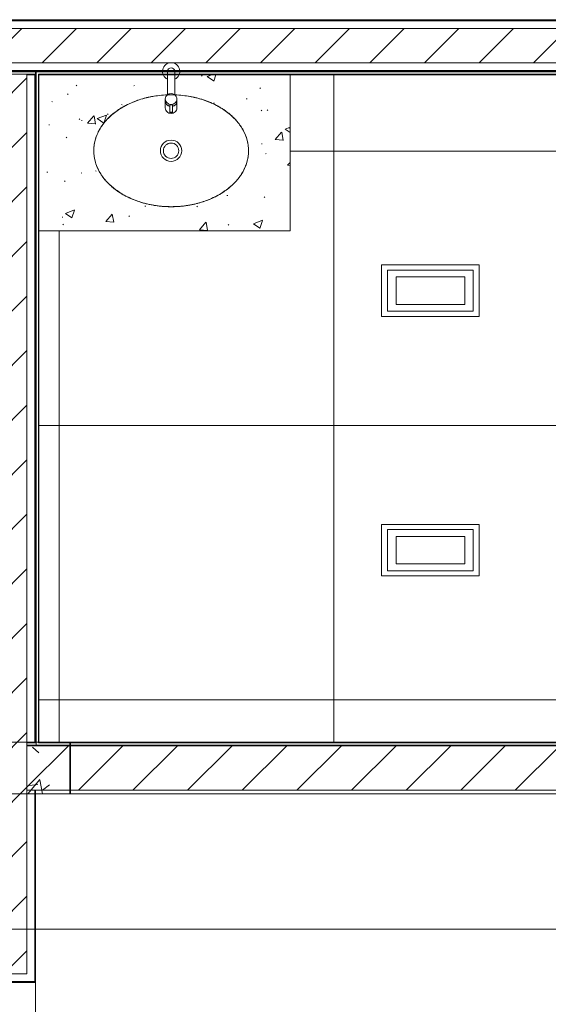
# Model space of a CAD drawing. Header units: metres. Extents: x 3 to 43.5, y -74 to -48.5.
# Tile 28 of 209: x 37.7 to 39.2, y -66.6 to -63.7. Entities that reach past the tile are written whole.
import ezdxf

# ---------------------------------------------------------------- set-up
doc = ezdxf.new("R2010")
doc.units = ezdxf.units.M
for name, color, linetype, lineweight in [('A-COLS', 7, 'Continuous', 18), ('A-FLOR', 7, 'Continuous', 18), ('A-FLOR-PATT', 7, 'Continuous', 18), ('A-WALL', 7, 'Continuous', 18), ('A-WALL-PATT', 7, 'Continuous', 18), ('E-LITE-EQPM', 7, 'Continuous', 18), ('G-ANNO-SYMB', 7, 'Continuous', 9), ('I-WALL', 7, 'Continuous', 18), ('P-SANR-FIXT', 7, 'Continuous', 18), ('Q-CASE', 7, 'Continuous', 18), ('S-BEAM', 7, 'Continuous', 18), ('S-COLS', 7, 'Continuous', 18)]:
    doc.layers.add(name, color=color, linetype=linetype, lineweight=lineweight)
pattern_1 = [(50, (21.555, -62.9), (0.546555, -0.047815), [0.05715, -0.62865]), (355, (21.555, -62.9), (-0.105728, 0.573166), [0.04572, -0.50292]), (100.451, (21.601, -62.904), (0.440828, 0.525349), [0.04857, -0.53427]), (46.184, (21.555, -62.748), (0.813237, -0.12613), [0.08573, -0.94298]), (96.636, (21.623, -62.758), (0.712212, 0.742287), [0.07286, -0.80141]), (351.184, (21.555, -62.748), (0.712217, 0.742274), [0.06858, -0.75438]), (21, (21.631, -62.786), (0.454846, -0.306795), [0.05715, -0.62865]), (326, (21.631, -62.786), (0.185405, 0.55256), [0.04572, -0.50292]), (71.451, (21.669, -62.811), (0.640251, 0.245763), [0.04857, -0.53427]), (37.5, (21.555, -62.9), (0.009261, 0.2536672), [0.02515, -0.47168, 0.02515, -0.48539, -0.50482]), (37.5, (21.555, -62.9), (0.009261, 0.2536672), [-1.007, 0.02515, -0.47968]), (7.5, (21.555, -62.9), (0.200456, 0.300546), [0.02515, -0.26594, 0.02515, -0.46025, -0.1924]), (7.5, (21.555, -62.9), (0.200456, 0.300546), [-0.77648, 0.02515, -0.16726]), (327.5, (21.385, -62.9), (0.4067682, -0.0171882), [0.02515, -0.16535, 0.02515, -0.56921, -0.78867]), (327.5, (21.385, -62.9), (0.4067682, -0.0171882), [-0.78486, 0.02515, -0.76352]), (317.5, (21.309, -62.9), (0.444383, 0.0762794), [0.02515, -0.2225, 0.02515, -0.36957, -0.56007]), (317.5, (21.309, -62.9), (0.444383, 0.0762794), [-0.64237, 0.02515, -0.53492])]
pattern_2 = [(45, (21.555, -62.9), (-0.0795495, 0.0795495), [])]
pattern_3 = [(45, (21.555, -62.9), (-0.0795495, 0.0795495), []), (135, (21.555, -62.9), (-0.0795495, -0.0795495), [])]

# ---------------------------------------------------------------- blocks, each defined once
blk = doc.blocks.new('Light_-_LED_Recessed_fixture_-_Double_19510 - Light_-_LED_Recessed_fixture_-_Double_19510-V93-1PAV - FRIGORÍFICA')
at = {"layer": 'E-LITE-EQPM', "color": 253, "true_color": 0xaaaaaa}
for p, q in [((-0.1425, 0.075), (-0.1425, -0.075)), ((0.1425, 0.075), (-0.1425, 0.075)), ((-0.1425, 0.075), (-0.1425, -0.075)), ((0.1425, 0.075), (-0.1425, 0.075)), ((0.125, 0.06), (-0.125, 0.06)), ((-0.125, 0.06), (-0.125, -0.06)), ((0.125, 0.06), (-0.125, 0.06)), ((-0.125, 0.06), (-0.125, -0.06)), ((0.125, -0.06), (0.125, 0.06)), ((0.125, -0.06), (0.125, 0.06)), ((0.1425, -0.075), (0.1425, 0.075)), ((0.1425, -0.075), (0.1425, 0.075)), ((0.1, 0.04), (-0.1, 0.04)), ((-0.1, 0.04), (-0.1, -0.04)), ((0.1, 0.04), (-0.1, 0.04)), ((-0.1, 0.04), (-0.1, -0.04)), ((0.1, -0.04), (0.1, 0.04)), ((0.1, -0.04), (0.1, 0.04)), ((-0.1, -0.04), (0.1, -0.04)), ((-0.1, -0.04), (0.1, -0.04)), ((-0.1425, -0.075), (0.1425, -0.075)), ((-0.1425, -0.075), (0.1425, -0.075)), ((-0.125, -0.06), (0.125, -0.06)), ((-0.125, -0.06), (0.125, -0.06))]:
    blk.add_line(p, q, dxfattribs=at)
blk = doc.blocks.new('Deca_Torneira  Link_1197_C_LNK_Mesa Bica Baixa - 1197_C_LNK_Cromado CR10-V126-1PAV - FRIGORÍFICA')
at = {"layer": 'P-SANR-FIXT'}
for p, q in [((-0.0103, 0), (-0.0103, -0.0227)), ((-0.0103, 0), (-0.0103, -0.0227)), ((-0.0103, -0.0227), (-0.0103, -0.0683)), ((-0.0103, -0.0227), (-0.0103, -0.0683)), ((0.0103, -0.0227), (0.0103, 0)), ((0.0103, -0.0227), (0.0103, 0)), ((0.0103, -0.0683), (0.0103, -0.0227)), ((0.0103, -0.0683), (0.0103, -0.0227)), ((-0.017, -0.0805), (-0.017, -0.1069)), ((-0.017, -0.0805), (-0.017, -0.1069)), ((0.017, -0.1069), (0.017, -0.0805)), ((0.017, -0.1069), (0.017, -0.0805)), ((-0.0039, -0.099), (-0.0039, -0.1203)), ((-0.0039, -0.099), (-0.0039, -0.1203)), ((0.0039, -0.099), (0.0039, -0.1203)), ((0.0039, -0.1203), (0.0039, -0.099)), ((0.0039, -0.099), (0.0039, -0.1203)), ((0.0039, -0.1203), (0.0039, -0.099))]:
    blk.add_line(p, q, dxfattribs=at)
for centre, radius, start, end in [((0, 0), 0.025, 294.3934, 245.6066), ((0, 0), 0.025, 294.3934, 245.6066), ((0, 0), 0.0103, 0, 180), ((0, 0), 0.0103, 0, 180), ((-0.0011, -0.0813), 0.0159, 125.3319, 177.3319), ((-0.0011, -0.0813), 0.0159, 125.3319, 177.3319), ((-0.0006, -0.0802), 0.0164, 182.1269, 272.1907), ((-0.0006, -0.0802), 0.0164, 182.1269, 272.1907), ((0, -0.0833), 0.0182, 55.3766, 124.6234), ((0, -0.0833), 0.0182, 55.3766, 124.6234), ((0.0006, -0.0802), 0.0164, 267.8093, 357.8731), ((0.0006, -0.0802), 0.0164, 267.8093, 357.8731), ((0.0011, -0.0813), 0.0159, 2.6681, 54.6681), ((0.0011, -0.0813), 0.0159, 2.6681, 54.6681), ((-0.0008, -0.0861), 0.0162, 182.1358, 258.6643), ((-0.0008, -0.0861), 0.0162, 182.1358, 258.6643), ((-0.001, -0.0867), 0.016, 181.4317, 259.3684), ((-0.001, -0.0867), 0.016, 181.4317, 259.3684), ((-0.0008, -0.1065), 0.0162, 181.5617, 272.8763), ((-0.0008, -0.1065), 0.0162, 181.5617, 272.8763), ((-0.0027, -0.0996), 0.00138, 113.8092, 156.1908), ((-0.0027, -0.0996), 0.00138, 113.8092, 156.1908), ((-0.0001, -0.1124), 0.0145, 89.5697, 102.4946), ((-0.0001, -0.1124), 0.0145, 89.5697, 102.4946), ((0.0001, -0.1124), 0.0145, 77.5054, 90.4303), ((0.0001, -0.1124), 0.0145, 77.5054, 90.4303), ((0.0008, -0.1065), 0.0162, 267.1237, 358.4383), ((0.0008, -0.1065), 0.0162, 267.1237, 358.4383), ((0.0027, -0.0996), 0.00138, 23.8092, 66.1908), ((0.0027, -0.0996), 0.00138, 23.8092, 66.1908), ((0.0008, -0.0861), 0.0162, 281.3357, 357.8642), ((0.0008, -0.0861), 0.0162, 281.3357, 357.8642), ((0.001, -0.0867), 0.016, 280.6316, 358.5683), ((0.001, -0.0867), 0.016, 280.6316, 358.5683), ((-0.0029, -0.1205), 0.0011, 113.4708, 168.5292), ((-0.0029, -0.1205), 0.0011, 113.4708, 168.5292), ((-0.0027, -0.1199), 0.00128, 195.8533, 238.1467), ((-0.0027, -0.1199), 0.00128, 195.8533, 238.1467), ((-0.0003, -0.1151), 0.00669, 242.7222, 272.7549), ((-0.0003, -0.1151), 0.00669, 242.7222, 272.7549), ((0.0001, -0.1273), 0.0085, 90.5292, 113.4708), ((0.0001, -0.1273), 0.0085, 90.5292, 113.4708), ((-0.0001, -0.1273), 0.0085, 66.5292, 89.4708), ((-0.0001, -0.1273), 0.0085, 66.5292, 89.4708), ((0.0003, -0.1151), 0.00669, 267.2451, 297.2778), ((0.0003, -0.1151), 0.00669, 267.2451, 297.2778), ((0.0029, -0.1205), 0.0011, 11.4708, 66.5292), ((0.0029, -0.1205), 0.0011, 11.4708, 66.5292), ((0.0027, -0.1199), 0.00128, 301.8533, 344.1467), ((0.0027, -0.1199), 0.00128, 301.8533, 344.1467)]:
    blk.add_arc(centre, radius, start, end, dxfattribs=at)
blk = doc.blocks.new('Cuba Oval de Embutir - L_37_17_Branco Gelo GE17-V127-1PAV - FRIGORÍFICA')
at = {"layer": 'P-SANR-FIXT'}
for radius in [0.031, 0.031, 0.0225, 0.0225]:
    blk.add_circle((0.0002, 0), radius, dxfattribs=at)
for points, knots in [([(0.2255, 0), (0.2254, 0.0058), (0.2246, 0.0172), (0.2209, 0.034), (0.2158, 0.0478), (0.2106, 0.0586), (0.2061, 0.0664), (0.201, 0.0741), (0.1953, 0.0817), (0.1891, 0.089), (0.1825, 0.096), (0.1753, 0.1027), (0.1676, 0.1093), (0.1595, 0.1155), (0.1509, 0.1214), (0.142, 0.1269), (0.1326, 0.1321), (0.1228, 0.137), (0.1128, 0.1414), (0.1024, 0.1455), (0.0917, 0.1492), (0.0808, 0.1525), (0.0697, 0.1553), (0.0584, 0.1577), (0.0469, 0.1597), (0.0352, 0.1613), (0.0236, 0.1624), (0.0119, 0.1631), (0, 0.1633), (-0.0119, 0.1631), (-0.0231, 0.1624), (-0.0338, 0.1615), (-0.0474, 0.1597), (-0.0608, 0.1573), (-0.0739, 0.1543), (-0.0868, 0.1508), (-0.1026, 0.1456), (-0.1204, 0.1383), (-0.1346, 0.1311), (-0.1454, 0.1248), (-0.1556, 0.1183), (-0.1678, 0.1094), (-0.1787, 0.0997), (-0.1867, 0.0916), (-0.1941, 0.0832), (-0.2025, 0.0722), (-0.2107, 0.0586), (-0.2173, 0.0443), (-0.222, 0.0298), (-0.2248, 0.0151), (-0.2254, 0.0051), (-0.2255, 0)], [0, 0, 0, 0, 0.033333, 0.066667, 0.1, 0.116667, 0.133333, 0.15, 0.166667, 0.183333, 0.2, 0.216667, 0.233333, 0.25, 0.266667, 0.283333, 0.3, 0.316667, 0.333333, 0.35, 0.366667, 0.383333, 0.4, 0.416667, 0.433333, 0.45, 0.466667, 0.483333, 0.5, 0.516667, 0.533333, 0.547917, 0.5625, 0.591667, 0.60625, 0.620833, 0.65, 0.679167, 0.708333, 0.722917, 0.7375, 0.766667, 0.795833, 0.810417, 0.825, 0.854167, 0.883333, 0.9125, 0.941667, 0.970833, 1, 1, 1, 1]), ([(0.2255, 0), (0.2254, 0.0058), (0.2246, 0.0172), (0.2209, 0.034), (0.2158, 0.0478), (0.2106, 0.0586), (0.2061, 0.0664), (0.201, 0.0741), (0.1953, 0.0817), (0.1891, 0.089), (0.1825, 0.096), (0.1753, 0.1027), (0.1676, 0.1093), (0.1595, 0.1155), (0.1509, 0.1214), (0.142, 0.1269), (0.1326, 0.1321), (0.1228, 0.137), (0.1128, 0.1414), (0.1024, 0.1455), (0.0917, 0.1492), (0.0808, 0.1525), (0.0697, 0.1553), (0.0584, 0.1577), (0.0469, 0.1597), (0.0352, 0.1613), (0.0236, 0.1624), (0.0119, 0.1631), (0, 0.1633), (-0.0119, 0.1631), (-0.0231, 0.1624), (-0.0338, 0.1615), (-0.0474, 0.1597), (-0.0608, 0.1573), (-0.0739, 0.1543), (-0.0868, 0.1508), (-0.1026, 0.1456), (-0.1204, 0.1383), (-0.1346, 0.1311), (-0.1454, 0.1248), (-0.1556, 0.1183), (-0.1678, 0.1094), (-0.1787, 0.0997), (-0.1867, 0.0916), (-0.1941, 0.0832), (-0.2025, 0.0722), (-0.2107, 0.0586), (-0.2173, 0.0443), (-0.222, 0.0298), (-0.2248, 0.0151), (-0.2254, 0.0051), (-0.2255, 0)], [0, 0, 0, 0, 0.033333, 0.066667, 0.1, 0.116667, 0.133333, 0.15, 0.166667, 0.183333, 0.2, 0.216667, 0.233333, 0.25, 0.266667, 0.283333, 0.3, 0.316667, 0.333333, 0.35, 0.366667, 0.383333, 0.4, 0.416667, 0.433333, 0.45, 0.466667, 0.483333, 0.5, 0.516667, 0.533333, 0.547917, 0.5625, 0.591667, 0.60625, 0.620833, 0.65, 0.679167, 0.708333, 0.722917, 0.7375, 0.766667, 0.795833, 0.810417, 0.825, 0.854167, 0.883333, 0.9125, 0.941667, 0.970833, 1, 1, 1, 1]), ([(-0.2255, 0), (-0.2254, -0.0058), (-0.2246, -0.0172), (-0.2209, -0.034), (-0.2158, -0.0478), (-0.2106, -0.0586), (-0.2061, -0.0664), (-0.201, -0.0741), (-0.1953, -0.0817), (-0.1891, -0.089), (-0.1825, -0.096), (-0.1753, -0.1027), (-0.1676, -0.1093), (-0.1595, -0.1155), (-0.1509, -0.1214), (-0.142, -0.1269), (-0.1326, -0.1321), (-0.1228, -0.137), (-0.1128, -0.1414), (-0.1024, -0.1455), (-0.0917, -0.1492), (-0.0808, -0.1525), (-0.0697, -0.1553), (-0.0593, -0.1575), (-0.0526, -0.1587), (-0.0497, -0.1592)], [0, 0, 0, 0, 0.0333333, 0.0666667, 0.1, 0.1166667, 0.1333333, 0.15, 0.1666667, 0.1833333, 0.2, 0.2166667, 0.2333333, 0.25, 0.2666667, 0.2833333, 0.3, 0.3166667, 0.3333333, 0.35, 0.3666667, 0.3833333, 0.4, 0.4166667, 0.4292437, 0.4292437, 0.4292437, 0.4292437]), ([(-0.2255, 0), (-0.2254, -0.0058), (-0.2246, -0.0172), (-0.2209, -0.034), (-0.2158, -0.0478), (-0.2106, -0.0586), (-0.2061, -0.0664), (-0.201, -0.0741), (-0.1953, -0.0817), (-0.1891, -0.089), (-0.1825, -0.096), (-0.1753, -0.1027), (-0.1676, -0.1093), (-0.1595, -0.1155), (-0.1509, -0.1214), (-0.142, -0.1269), (-0.1326, -0.1321), (-0.1228, -0.137), (-0.1128, -0.1414), (-0.1024, -0.1455), (-0.0917, -0.1492), (-0.0808, -0.1525), (-0.0697, -0.1553), (-0.0608, -0.1572), (-0.0556, -0.1582), (-0.0542, -0.1585)], [0, 0, 0, 0, 0.0333333, 0.0666667, 0.1, 0.1166667, 0.1333333, 0.15, 0.1666667, 0.1833333, 0.2, 0.2166667, 0.2333333, 0.25, 0.2666667, 0.2833333, 0.3, 0.3166667, 0.3333333, 0.35, 0.3666667, 0.3833333, 0.4, 0.4166667, 0.4227891, 0.4227891, 0.4227891, 0.4227891]), ([(0.0497, -0.1592), (0.0545, -0.1584), (0.0627, -0.1569), (0.0739, -0.1543), (0.0868, -0.1508), (0.1026, -0.1456), (0.1204, -0.1383), (0.1346, -0.1311), (0.1454, -0.1248), (0.1556, -0.1183), (0.1678, -0.1094), (0.1787, -0.0997), (0.1867, -0.0916), (0.1941, -0.0832), (0.2025, -0.0722), (0.2107, -0.0586), (0.2173, -0.0443), (0.222, -0.0298), (0.2248, -0.0151), (0.2254, -0.0051), (0.2255, 0)], [0.5707563, 0.5707563, 0.5707563, 0.5707563, 0.5916667, 0.60625, 0.6208333, 0.65, 0.6791667, 0.7083333, 0.7229167, 0.7375, 0.7666667, 0.7958333, 0.8104167, 0.825, 0.8541667, 0.8833333, 0.9125, 0.9416667, 0.9708333, 1, 1, 1, 1]), ([(0.0542, -0.1585), (0.0575, -0.1579), (0.0641, -0.1566), (0.0739, -0.1543), (0.0868, -0.1508), (0.1026, -0.1456), (0.1204, -0.1383), (0.1346, -0.1311), (0.1454, -0.1248), (0.1556, -0.1183), (0.1678, -0.1094), (0.1787, -0.0997), (0.1867, -0.0916), (0.1941, -0.0832), (0.2025, -0.0722), (0.2107, -0.0586), (0.2173, -0.0443), (0.222, -0.0298), (0.2248, -0.0151), (0.2254, -0.0051), (0.2255, 0)], [0.5772109, 0.5772109, 0.5772109, 0.5772109, 0.5916667, 0.60625, 0.6208333, 0.65, 0.6791667, 0.7083333, 0.7229167, 0.7375, 0.7666667, 0.7958333, 0.8104167, 0.825, 0.8541667, 0.8833333, 0.9125, 0.9416667, 0.9708333, 1, 1, 1, 1])]:
    blk.add_open_spline(points, degree=3, knots=knots, dxfattribs=at)
blk = doc.blocks.new('Light_-_LED_Recessed_fixture_-_Double_19510 - Light_-_LED_Recessed_fixture_-_Double_19510-V130-1PAV - FRIGORÍFICA')
at = {"layer": 'E-LITE-EQPM', "color": 253, "true_color": 0xaaaaaa}
for p, q in [((-0.1425, 0.075), (-0.1425, -0.075)), ((0.1425, 0.075), (-0.1425, 0.075)), ((-0.1425, 0.075), (-0.1425, -0.075)), ((0.1425, 0.075), (-0.1425, 0.075)), ((0.125, 0.06), (-0.125, 0.06)), ((-0.125, 0.06), (-0.125, -0.06)), ((0.125, 0.06), (-0.125, 0.06)), ((-0.125, 0.06), (-0.125, -0.06)), ((0.125, -0.06), (0.125, 0.06)), ((0.125, -0.06), (0.125, 0.06)), ((0.1425, -0.075), (0.1425, 0.075)), ((0.1425, -0.075), (0.1425, 0.075)), ((0.1, 0.04), (-0.1, 0.04)), ((-0.1, 0.04), (-0.1, -0.04)), ((0.1, 0.04), (-0.1, 0.04)), ((-0.1, 0.04), (-0.1, -0.04)), ((0.1, -0.04), (0.1, 0.04)), ((0.1, -0.04), (0.1, 0.04)), ((-0.1, -0.04), (0.1, -0.04)), ((-0.1, -0.04), (0.1, -0.04)), ((-0.1425, -0.075), (0.1425, -0.075)), ((-0.1425, -0.075), (0.1425, -0.075)), ((-0.125, -0.06), (0.125, -0.06)), ((-0.125, -0.06), (0.125, -0.06))]:
    blk.add_line(p, q, dxfattribs=at)
blk = doc.blocks.new('4 GRE - ESCOLA DE CINEMA E AUDIOVISUAL CINE REX R07_rvt-1-1PAV - FRIGORÍFICA')
at = {"layer": 'A-FLOR-PATT', "true_color": 0xcbcbcb}
h = blk.add_hatch(dxfattribs=at)
h.set_pattern_fill('FP_26', color=9, style=0, pattern_type=2)
h.set_pattern_definition([(0, (38.616, -64.93), (0, 0.8), []), (90, (38.616, -64.93), (-0.8, 5e-17), [])])
h.paths.add_polyline_path([(37.7573, -65.8531), (40.0473, -65.8531), (40.0473, -63.9554), (39.8685, -63.9554), (39.8685, -63.9539), (39.867, -63.9539), (39.867, -63.9554), (39.86, -63.9554), (39.86, -63.9539), (39.8585, -63.9539), (39.8585, -63.9064), (38.4887, -63.9064), (38.4887, -64.3618), (37.7573, -64.3618), (37.7573, -65.7999)])
h.paths.add_polyline_path([(39.9362, -65.4443), (39.9243, -65.443), (39.9131, -65.4391), (39.9029, -65.4327), (39.8944, -65.4244), (39.888, -65.4143), (39.884, -65.4031), (39.8814, -65.3885), (39.6906, -65.4291), (39.6662, -65.4328), (39.6018, -65.4345), (39.5379, -65.4255), (39.4764, -65.4061), (39.4613, -65.3971), (39.448, -65.3855), (39.4366, -65.3718), (39.4303, -65.3656), (39.4125, -65.3361), (39.4025, -65.3032), (39.3988, -65.2752), (39.3974, -65.2469), (39.4002, -65.2085), (39.4025, -65.1907), (39.4125, -65.1578), (39.4303, -65.1283), (39.4595, -65.0993), (39.4764, -65.0889), (39.4892, -65.0848), (39.5236, -65.0728), (39.5687, -65.0648), (39.5723, -65.0646), (39.6018, -65.0605), (39.6662, -65.0622), (39.6795, -65.0642), (39.6926, -65.065), (39.8404, -65.0976), (39.8815, -65.1065), (39.8848, -65.0886), (39.8903, -65.0759), (39.8988, -65.065), (39.9099, -65.0567), (39.9227, -65.0515), (39.9364, -65.0498), (40.0026, -65.0498), (40.0116, -65.051), (40.02, -65.0544), (40.0272, -65.0599), (40.0327, -65.0671), (40.0362, -65.0755), (40.0373, -65.0845), (40.0373, -65.4095), (40.0362, -65.4185), (40.0327, -65.4269), (40.0272, -65.4341), (40.02, -65.4396), (40.0116, -65.4431), (40.0026, -65.4443)])
h.paths.add_polyline_path([(38.7548, -65.3676), (38.7548, -65.2176), (39.0398, -65.2176), (39.0398, -65.3676), (38.7723, -65.3676)])
h.paths.add_polyline_path([(38.7548, -64.611), (38.7548, -64.461), (39.0398, -64.461), (39.0398, -64.611), (38.7723, -64.611)])
h.paths.add_polyline_path([(38.3491, -64.1927), (38.3494, -64.1923), (38.3493, -64.1923)])
h.paths.add_polyline_path([(38.363, -64.1611), (38.3632, -64.1607), (38.3631, -64.1607)])
h.paths.add_polyline_path([(39.8685, -63.9469), (39.8685, -63.9454), (39.867, -63.9469)])
h.paths.add_polyline_path([(39.8685, -63.9064), (39.867, -63.9049), (39.867, -63.9064)])
h.paths.add_polyline_path([(39.8585, -63.9064), (39.86, -63.9064), (39.86, -63.9049)])
at = {"layer": 'A-WALL-PATT', "true_color": 0xeaeaea}
h = blk.add_hatch(dxfattribs=at)
h.set_pattern_fill('FP_22', color=254, style=0, pattern_type=2)
h.set_pattern_definition([(0, (21.555, -62.9), (0.381, 0.381), [0.1905, -0.5715]), (45, (21.65, -62.9), (-1.90495, 1.90495), []), (90, (21.65, -62.995), (-0.381, 0.381), [0.1905, -0.5715])])
h.paths.add_polyline_path([(39.8685, -63.7464), (39.8685, -63.7454), (36.1888, -63.7449), (36.1888, -63.7414), (36.1873, -63.7414), (36.1873, -63.7464), (39.562, -63.7464)])
h.paths.add_polyline_path([(35.2873, -63.7464), (35.2873, -63.7414), (35.2858, -63.7414), (35.2858, -63.7449), (35.1671, -63.7449), (35.1671, -63.7464)])
at = {"layer": 'A-WALL-PATT', "true_color": 0xd4d4d4}
h = blk.add_hatch(dxfattribs=at)
h.set_pattern_fill('FP_1', color=254, style=0, pattern_type=2)
h.set_pattern_definition(pattern_1)
h.paths.add_polyline_path([(36.1898, -63.8214), (36.1898, -63.7489), (39.8685, -63.7489), (39.8685, -63.7464), (36.1873, -63.7464), (36.1873, -63.8214)])
h.paths.add_polyline_path([(35.2848, -63.8214), (35.2873, -63.8214), (35.2873, -63.7464), (35.1671, -63.7464), (35.1671, -63.7489), (35.2848, -63.7489), (35.2848, -63.8133)])
h = blk.add_hatch(dxfattribs=at)
h.set_pattern_fill('FP_2', color=254, style=0, pattern_type=2)
h.set_pattern_definition(pattern_2)
h.paths.add_polyline_path([(39.8685, -63.8714), (39.8685, -63.7714), (36.2123, -63.7714), (36.2123, -63.8714), (39.562, -63.8714)])
h.paths.add_polyline_path([(35.1441, -63.8714), (35.2623, -63.8714), (35.2623, -63.7714), (35.1421, -63.7714), (35.1421, -63.8714)])
h = blk.add_hatch(dxfattribs=at)
h.set_pattern_fill('FP_1', color=254, style=0, pattern_type=2)
h.set_pattern_definition(pattern_1)
h.paths.add_polyline_path([(39.8685, -63.8964), (39.8685, -63.8939), (38.1671, -63.8939), (38.1672, -63.8964), (39.562, -63.8964)])
h.paths.add_polyline_path([(37.2712, -63.8964), (37.5873, -63.8964), (37.5873, -63.8939), (36.1898, -63.8939), (36.1898, -63.8214), (36.1873, -63.8214), (36.1873, -63.8964), (36.944, -63.8964)])
h.paths.add_polyline_path([(37.5973, -63.8964), (38.1176, -63.8959), (38.1175, -63.8939), (37.5958, -63.8939), (37.5958, -63.8964)])
h.paths.add_polyline_path([(35.2873, -63.8964), (35.2873, -63.8214), (35.2848, -63.8214), (35.2848, -63.8939), (35.1671, -63.8939), (35.1671, -63.8964)])
at = {"layer": 'A-WALL-PATT', "true_color": 0xaaaaaa}
h = blk.add_hatch(dxfattribs=at)
h.set_pattern_fill('FP_25', color=253, style=0, pattern_type=2)
h.set_pattern_definition(pattern_3)
h.paths.add_polyline_path([(39.562, -63.8979), (39.8685, -63.8979), (39.8685, -63.8964), (38.1671, -63.8964), (38.1672, -63.8979), (38.9075, -63.8979)])
h.paths.add_polyline_path([(37.5998, -63.8979), (37.7473, -63.8979), (37.7473, -63.8964), (37.5998, -63.8964)])
h.paths.add_polyline_path([(37.7621, -63.8979), (38.1175, -63.8977), (38.1175, -63.8964), (37.7488, -63.8964), (37.7488, -63.8979)])
at = {"layer": 'A-WALL-PATT', "true_color": 0xd4d4d4}
h = blk.add_hatch(dxfattribs=at)
h.set_pattern_fill('FP_2', color=254, style=0, pattern_type=2)
h.set_pattern_definition(pattern_2)
h.paths.add_polyline_path([(37.6223, -68.2178), (37.7223, -68.2178), (37.7223, -68.1928), (37.6223, -68.1928), (37.6223, -68.1953)])
h.paths.add_polyline_path([(37.6223, -68.1913), (37.7223, -68.1913), (37.7223, -67.678), (37.6223, -67.678), (37.6223, -68.1843)])
h.paths.add_polyline_path([(37.6723, -66.528), (37.7223, -66.528), (37.7223, -63.9049), (37.6223, -63.9049), (37.6223, -66.528)])
h = blk.add_hatch(dxfattribs=at)
h.set_pattern_fill('FP_1', color=254, style=0, pattern_type=2)
h.set_pattern_definition(pattern_1)
h.paths.add_polyline_path([(37.7448, -68.1928), (37.7473, -68.1928), (37.7473, -67.653), (37.6723, -67.653), (37.6723, -67.6555), (37.7448, -67.6555), (37.7448, -68.1913)])
h.paths.add_polyline_path([(37.7473, -66.553), (37.7473, -65.9931), (37.7448, -65.9931), (37.7448, -66.5505), (37.6723, -66.5505), (37.6723, -66.553)])
h.paths.add_polyline_path([(37.7448, -65.8531), (37.7473, -65.8531), (37.7473, -63.9064), (37.7448, -63.9064), (37.7448, -65.8446)])
at = {"layer": 'A-WALL-PATT', "true_color": 0xaaaaaa}
h = blk.add_hatch(dxfattribs=at)
h.set_pattern_fill('FP_25', color=253, style=0, pattern_type=2)
h.set_pattern_definition(pattern_3)
h.paths.add_polyline_path([(39.8585, -63.9064), (39.86, -63.9049), (38.1656, -63.9055), (38.1656, -63.9064), (39.562, -63.9064)])
h.paths.add_polyline_path([(39.8685, -63.9064), (39.8685, -63.9049), (39.867, -63.9049)])
h.paths.add_polyline_path([(37.7473, -63.9064), (37.7473, -63.9049), (37.7223, -63.9049), (37.7223, -63.9064), (37.7448, -63.9064)])
h.paths.add_polyline_path([(37.7573, -63.9064), (38.1196, -63.9064), (38.1189, -63.9049), (37.7558, -63.9049)])
h = blk.add_hatch(dxfattribs=at)
h.set_pattern_fill('FP_25', color=253, style=0, pattern_type=2)
h.set_pattern_definition(pattern_3)
h.paths.add_polyline_path([(37.7473, -65.8616), (37.7488, -65.8616), (37.7488, -65.8546), (37.7473, -65.8546)])
h.paths.add_polyline_path([(37.7488, -65.8531), (37.7488, -63.9064), (37.7473, -63.9064), (37.7473, -65.8531)])
h.paths.add_polyline_path([(37.7473, -63.9049), (37.7488, -63.9049), (37.7488, -63.8979), (37.7473, -63.8979)])
h = blk.add_hatch(dxfattribs=at)
h.set_pattern_fill('FP_25', color=253, style=0, pattern_type=2)
h.set_pattern_definition(pattern_3)
h.paths.add_polyline_path([(37.7558, -65.8531), (37.7573, -65.8531), (37.7573, -63.9064), (37.7558, -63.9064), (37.7558, -65.7999)])
at = {"layer": 'A-WALL-PATT', "true_color": 0xd4d4d4}
h = blk.add_hatch(dxfattribs=at)
h.set_pattern_fill('FP_2', color=254, style=0, pattern_type=2)
h.set_pattern_definition(pattern_2)
h.paths.add_polyline_path([(40.0598, -65.9931), (40.0823, -65.9931), (40.0823, -65.8631), (40.0573, -65.8631), (40.0573, -65.9931)])
h.paths.add_polyline_path([(39.562, -65.9931), (40.0558, -65.9931), (40.0558, -65.8631), (37.7223, -65.8631), (37.7223, -65.9931), (38.9075, -65.9931)])
at = {"layer": 'A-WALL-PATT', "true_color": 0xaaaaaa}
h = blk.add_hatch(dxfattribs=at)
h.set_pattern_fill('FP_25', color=253, style=0, pattern_type=2)
h.set_pattern_definition(pattern_3)
h.paths.add_polyline_path([(37.7558, -65.8546), (40.0473, -65.8546), (40.0473, -65.8531), (37.7573, -65.8531)])
h.paths.add_polyline_path([(37.7448, -65.8546), (37.7473, -65.8546), (37.7473, -65.8531), (37.7448, -65.8531)])
h = blk.add_hatch(dxfattribs=at)
h.set_pattern_fill('FP_25', color=253, style=0, pattern_type=2)
h.set_pattern_definition(pattern_3)
h.paths.add_polyline_path([(40.0473, -65.8631), (40.0473, -65.8616), (37.7488, -65.8616), (37.7488, -65.8631), (39.8892, -65.8631)])
at = {"layer": 'Q-CASE', "true_color": 0xd4d4d4}
h = blk.add_hatch(dxfattribs=at)
h.set_pattern_fill('FP_20', color=254, style=0, pattern_type=2)
h.set_pattern_definition([(50, (21.555, -62.9), (0.273274, -0.0239114), [0.02857, -0.31432]), (355, (21.555, -62.9), (-0.0528634, 0.286588), [0.02286, -0.25146]), (100.451, (21.578, -62.902), (0.220418, 0.2626804), [0.02429, -0.26714]), (46.184, (21.555, -62.824), (0.4066185, -0.0630575), [0.04286, -0.47149]), (96.636, (21.589, -62.829), (0.3561065, 0.371139), [0.03643, -0.4007]), (351.184, (21.555, -62.824), (0.356108, 0.371137), [0.03429, -0.37719]), (21, (21.593, -62.843), (0.2274184, -0.1533992), [0.02858, -0.31433]), (326, (21.593, -62.843), (0.092705, 0.276284), [0.02286, -0.25146]), (71.451, (21.612, -62.856), (0.3201318, 0.1228847), [0.02429, -0.26714]), (37.5, (21.555, -62.9), (0.0046375, 0.12683267), [0.00251, -0.2459, 0.00251, -0.25276, -0.25241]), (37.5, (21.555, -62.9), (0.0046375, 0.12683267), [-0.50368, 0.00251, -0.2499]), (7.5, (21.555, -62.9), (0.1002335, 0.1502687), [0.00251, -0.14303, 0.00251, -0.24018, -0.0962]), (7.5, (21.555, -62.9), (0.1002335, 0.1502687), [-0.38824, 0.00251, -0.09369]), (327.5, (21.47, -62.9), (0.2033841, -0.0085941), [0.00251, -0.09274, 0.00251, -0.29467, -0.39433]), (327.5, (21.47, -62.9), (0.2033841, -0.0085941), [-0.39243, 0.00251, -0.39182]), (317.5, (21.432, -62.9), (0.2221916, 0.0381397), [0.00251, -0.12131, 0.00251, -0.19484, -0.28003]), (317.5, (21.432, -62.9), (0.2221916, 0.0381397), [-0.32118, 0.00251, -0.27752])])
h.paths.add_polyline_path([(37.7573, -63.9064), (37.7558, -63.9062), (37.7561, -63.9064)])
h.paths.add_polyline_path([(38.0712, -64.3618), (38.4887, -64.3618), (38.4887, -63.9064), (38.1651, -63.9064), (38.1611, -63.9127), (38.1581, -63.9158), (38.1527, -63.9192), (38.1527, -63.9648), (38.1547, -63.9657), (38.1672, -63.9659), (38.2137, -63.9734), (38.2573, -63.9879), (38.2954, -64.0086), (38.3265, -64.0344), (38.3494, -64.0638), (38.3632, -64.0954), (38.3678, -64.1281), (38.3629, -64.162), (38.3483, -64.1945), (38.3247, -64.224), (38.2932, -64.2494), (38.253, -64.2701), (38.212, -64.2833), (38.1659, -64.2904), (38.1175, -64.2902), (38.071, -64.2828), (38.0274, -64.2683), (37.9892, -64.2476), (37.9581, -64.2218), (37.9353, -64.1923), (37.9215, -64.1607), (37.9169, -64.1281), (37.9218, -64.0941), (37.9364, -64.0617), (37.9599, -64.0321), (37.9915, -64.0068), (38.0296, -63.9867), (38.0727, -63.9728), (38.1193, -63.9657), (38.1309, -63.9657), (38.132, -63.9648), (38.132, -63.9192), (38.1265, -63.9158), (38.1221, -63.9111), (38.119, -63.9064), (37.7573, -63.9064), (37.7573, -64.3618), (38.0276, -64.3618)])
h.paths.add_polyline_path([(37.7488, -63.9064), (37.7488, -63.9049), (37.7473, -63.9049), (37.7473, -63.9064)])
h.paths.add_polyline_path([(37.7484, -63.8979), (37.7488, -63.8971), (37.7488, -63.8964), (37.7473, -63.8964), (37.7473, -63.8979)])
at = {"layer": 'S-COLS', "true_color": 0xaaaaaa}
h = blk.add_hatch(dxfattribs=at)
h.set_pattern_fill('FP_1', color=253, style=0, pattern_type=2)
h.set_pattern_definition(pattern_1)
h.paths.add_polyline_path([(37.8473, -66.0031), (37.8473, -65.8531), (37.5973, -65.8531), (37.5973, -66.0031), (37.5985, -66.0031)])
at = {"layer": 'A-FLOR', "color": 253, "true_color": 0xaaaaaa}
blk.add_line((37.7473, -67.653), (37.7473, -66.553), dxfattribs=at)
at = {"layer": 'A-WALL', "color": 253, "true_color": 0xaaaaaa}
for p, q in [((39.8685, -63.7464), (36.1873, -63.7464)), ((36.1873, -63.7464), (39.8685, -63.7464)), ((39.8685, -63.7489), (36.1898, -63.7489)), ((39.8685, -63.7714), (36.2123, -63.7714)), ((37.5958, -63.8714), (39.8685, -63.8714)), ((37.5958, -63.8939), (39.8685, -63.8939)), ((37.5973, -63.8964), (39.8685, -63.8964)), ((37.7473, -63.8964), (37.6223, -63.8964)), ((37.7473, -63.8979), (37.6223, -63.8979)), ((37.6223, -63.9049), (37.7223, -63.9049)), ((37.6223, -63.9049), (37.7223, -63.9049)), ((37.7473, -63.9049), (37.7223, -63.9049)), ((37.7223, -63.9064), (37.7223, -63.9049)), ((37.7223, -63.9064), (37.7448, -63.9064)), ((37.7448, -63.9064), (37.7223, -63.9064)), ((37.7223, -63.9149), (37.7223, -63.9064)), ((37.7448, -63.9064), (37.7473, -63.9064)), ((37.7473, -63.9064), (37.7448, -63.9064)), ((37.7448, -63.9149), (37.7448, -63.9064)), ((37.7488, -63.8964), (37.7473, -63.8964)), ((37.7473, -63.8979), (37.7473, -63.8964)), ((37.7488, -63.8979), (37.7473, -63.8979)), ((37.7473, -63.9049), (37.7473, -63.8979)), ((37.7473, -63.9064), (37.7473, -63.9049)), ((37.7473, -63.9149), (37.7473, -63.9064)), ((37.7473, -63.9064), (37.7473, -63.9149)), ((39.8685, -63.8964), (37.7488, -63.8964)), ((37.7488, -63.8979), (37.7488, -63.8964)), ((39.8685, -63.8979), (37.7488, -63.8979)), ((37.7488, -63.9049), (37.7488, -63.8979)), ((37.7488, -63.9064), (37.7488, -63.9049)), ((37.7488, -63.9064), (37.7488, -65.8531)), ((39.86, -63.9049), (37.7558, -63.9049)), ((37.7558, -63.9064), (37.7558, -63.9049)), ((37.7558, -63.9064), (37.7558, -65.8531)), ((37.7573, -63.9064), (39.8585, -63.9064)), ((37.7573, -65.8531), (37.7573, -63.9064)), ((37.7223, -65.8446), (37.7223, -63.9149)), ((37.7448, -65.8446), (37.7448, -63.9149)), ((37.7473, -65.8446), (37.7473, -63.9149)), ((37.7473, -63.9149), (37.7473, -65.8446)), ((37.7223, -65.8546), (37.7223, -65.8446)), ((37.7448, -65.8546), (37.7223, -65.8546)), ((37.7223, -65.8616), (37.7223, -65.8546)), ((37.7223, -65.8616), (37.7223, -65.8546)), ((37.7473, -65.8616), (37.7223, -65.8616)), ((37.7223, -65.8631), (37.7223, -65.8616)), ((37.7223, -65.9931), (37.7223, -65.8631)), ((37.7448, -65.8631), (37.7223, -65.8631)), ((37.7223, -65.8631), (37.7223, -65.9931)), ((37.7448, -65.8531), (37.7448, -65.8446)), ((37.7473, -65.8531), (37.7448, -65.8531)), ((37.7448, -65.8546), (37.7448, -65.8531)), ((37.7448, -65.8546), (37.7448, -65.8531)), ((37.7473, -65.8546), (37.7448, -65.8546)), ((37.7473, -65.8631), (37.7448, -65.8631)), ((37.7473, -65.8531), (37.7473, -65.8446)), ((37.7473, -65.8446), (37.7473, -65.8531)), ((37.7473, -65.8616), (37.7488, -65.8616)), ((37.7473, -65.8616), (37.7473, -65.8631)), ((37.7473, -65.8631), (40.0473, -65.8631)), ((37.7473, -65.8631), (37.7488, -65.8631)), ((37.7488, -65.8546), (37.7488, -65.8531)), ((37.7488, -65.8616), (37.7488, -65.8546)), ((37.7488, -65.8616), (40.0473, -65.8616)), ((37.7488, -65.8631), (37.7488, -65.8616)), ((37.7558, -65.8546), (37.7558, -65.8531)), ((37.7558, -65.8546), (40.0473, -65.8546)), ((40.0473, -65.8531), (37.7573, -65.8531)), ((37.7448, -65.9931), (37.7223, -65.9931)), ((37.7223, -66.528), (37.7223, -65.9931)), ((37.7223, -65.9931), (37.7448, -65.9931)), ((37.7473, -65.9931), (37.7448, -65.9931)), ((37.7448, -66.5505), (37.7448, -65.9931)), ((37.7448, -65.9931), (37.7473, -65.9931)), ((37.7473, -66.553), (37.7473, -65.9931)), ((37.6373, -66.553), (37.7473, -66.553)), ((37.6723, -66.528), (37.7223, -66.528)), ((37.6723, -66.5505), (37.7448, -66.5505))]:
    blk.add_line(p, q, dxfattribs=at)
at = {"layer": 'I-WALL', "color": 253, "true_color": 0xaaaaaa}
for p, q in [((40.0473, -65.8631), (37.7473, -65.8631)), ((37.7473, -65.9931), (40.0558, -65.9931))]:
    blk.add_line(p, q, dxfattribs=at)
at = {"layer": 'Q-CASE', "color": 253, "true_color": 0xaaaaaa}
for p, q in [((38.4887, -64.3618), (38.4887, -63.9064)), ((37.7573, -64.3618), (38.4887, -64.3618))]:
    blk.add_line(p, q, dxfattribs=at)
for points, knots in [([(37.9169, -64.1281), (37.9169, -64.1076), (37.925, -64.0768), (37.9519, -64.0391), (37.9797, -64.0139), (38.0141, -63.9928), (38.0537, -63.977), (38.0971, -63.9672), (38.1423, -63.9639), (38.1876, -63.9672), (38.2309, -63.977), (38.2706, -63.9928), (38.305, -64.0139), (38.3327, -64.0391), (38.3597, -64.0768), (38.3678, -64.1076), (38.3678, -64.1281)], [-3.141593, -3.141593, -3.141593, -3.141593, -2.748894, -2.552544, -2.356194, -2.159845, -1.963495, -1.767146, -1.570796, -1.374447, -1.178097, -0.981748, -0.785398, -0.589049, -0.392699, 0, 0, 0, 0]), ([(38.3678, -64.1281), (38.3678, -64.1486), (38.3597, -64.1794), (38.3327, -64.217), (38.305, -64.2423), (38.2706, -64.2633), (38.2309, -64.2791), (38.1876, -64.2889), (38.1423, -64.2923), (38.0971, -64.2889), (38.0537, -64.2791), (38.0141, -64.2633), (37.9797, -64.2423), (37.9519, -64.217), (37.925, -64.1794), (37.9169, -64.1486), (37.9169, -64.1281)], [0, 0, 0, 0, 0.392699, 0.589049, 0.785398, 0.981748, 1.178097, 1.374447, 1.570796, 1.767146, 1.963495, 2.159845, 2.356194, 2.552544, 2.748894, 3.141593, 3.141593, 3.141593, 3.141593])]:
    blk.add_open_spline(points, degree=3, knots=knots, dxfattribs=at)
at = {"layer": 'S-COLS', "color": 253, "true_color": 0xaaaaaa}
for p, q in [((37.8473, -65.8531), (37.5973, -65.8531)), ((37.8473, -66.0031), (37.8473, -65.8531)), ((37.5973, -66.0031), (37.8473, -66.0031))]:
    blk.add_line(p, q, dxfattribs=at)
at = {"layer": 'E-LITE-EQPM', "color": 253, "lineweight": 18, "true_color": 0xaaaaaa}
for name, p in [('Light_-_LED_Recessed_fixture_-_Double_19510 - Light_-_LED_Recessed_fixture_-_Double_19510-V130-1PAV - FRIGORÍFICA', (38.8973, -64.536)), ('Light_-_LED_Recessed_fixture_-_Double_19510 - Light_-_LED_Recessed_fixture_-_Double_19510-V93-1PAV - FRIGORÍFICA', (38.8973, -65.2926))]:
    blk.add_blockref(name, p, dxfattribs=at)
at = {"layer": 'P-SANR-FIXT', "color": 253, "lineweight": 18, "true_color": 0xaaaaaa}
blk.add_blockref('Deca_Torneira  Link_1197_C_LNK_Mesa Bica Baixa - 1197_C_LNK_Cromado CR10-V126-1PAV - FRIGORÍFICA', (38.1423, -63.8964), dxfattribs=at)
at = {"layer": 'P-SANR-FIXT', "color": 253, "lineweight": 18, "true_color": 0xaaaaaa, "rotation": 180}
blk.add_blockref('Cuba Oval de Embutir - L_37_17_Branco Gelo GE17-V127-1PAV - FRIGORÍFICA', (38.1423, -64.1281), dxfattribs=at)
blk = doc.blocks.new('Family - P38-299416-1PAV - FRIGORÍFICA')
at = {"layer": 'S-COLS', "color": 253, "true_color": 0xaaaaaa}
for p, q in [((0.125, 0.075), (-0.125, 0.075)), ((-0.125, 0.075), (-0.125, -0.075)), ((0.125, -0.075), (0.125, 0.075)), ((-0.125, -0.075), (0.125, -0.075))]:
    blk.add_line(p, q, dxfattribs=at)
blk = doc.blocks.new('Family - P38-301556-1PAV - FRIGORÍFICA')
at = {"layer": 'S-COLS', "color": 253, "true_color": 0xaaaaaa}
for p, q in [((0.125, 0.075), (-0.125, 0.075)), ((-0.125, 0.075), (-0.125, -0.075)), ((0.125, -0.075), (0.125, 0.075)), ((-0.125, -0.075), (0.125, -0.075))]:
    blk.add_line(p, q, dxfattribs=at)
blk = doc.blocks.new('Family - V275-299976-1PAV - FRIGORÍFICA')
at = {"layer": 'S-BEAM', "color": 253, "true_color": 0xaaaaaa}
blk.add_line((1.0337, -0.075), (-1.035, -0.075), dxfattribs=at)
blk = doc.blocks.new('ESTRUTURAL CINE REX _011_IFC-1-1PAV - FRIGORÍFICA')
at = {"layer": 'A-COLS', "color": 253, "lineweight": 18, "true_color": 0xaaaaaa}
blk.add_blockref('Family - P38-301556-1PAV - FRIGORÍFICA', (37.7236, -65.9281), dxfattribs=at)
at = {"layer": 'S-BEAM', "color": 253, "lineweight": 18, "true_color": 0xaaaaaa}
blk.add_blockref('Family - V275-299976-1PAV - FRIGORÍFICA', (38.8836, -65.9281), dxfattribs=at)
at = {"layer": 'S-COLS', "color": 253, "lineweight": 18, "true_color": 0xaaaaaa}
blk.add_blockref('Family - P38-299416-1PAV - FRIGORÍFICA', (37.7236, -65.9281), dxfattribs=at)

msp = doc.modelspace()

# ---------------------------------------------------------------- linework, layer by layer
at = {"layer": 'G-ANNO-SYMB'}
msp.add_line((4.1178, -66.3976), (40.6306, -66.3976), dxfattribs=at)

# ---------------------------------------------------------------- block references
at = {"lineweight": 5}
for name in ['4 GRE - ESCOLA DE CINEMA E AUDIOVISUAL CINE REX R07_rvt-1-1PAV - FRIGORÍFICA', 'ESTRUTURAL CINE REX _011_IFC-1-1PAV - FRIGORÍFICA']:
    msp.add_blockref(name, (0, 0), dxfattribs=at)

doc.saveas('drawing.dxf')
